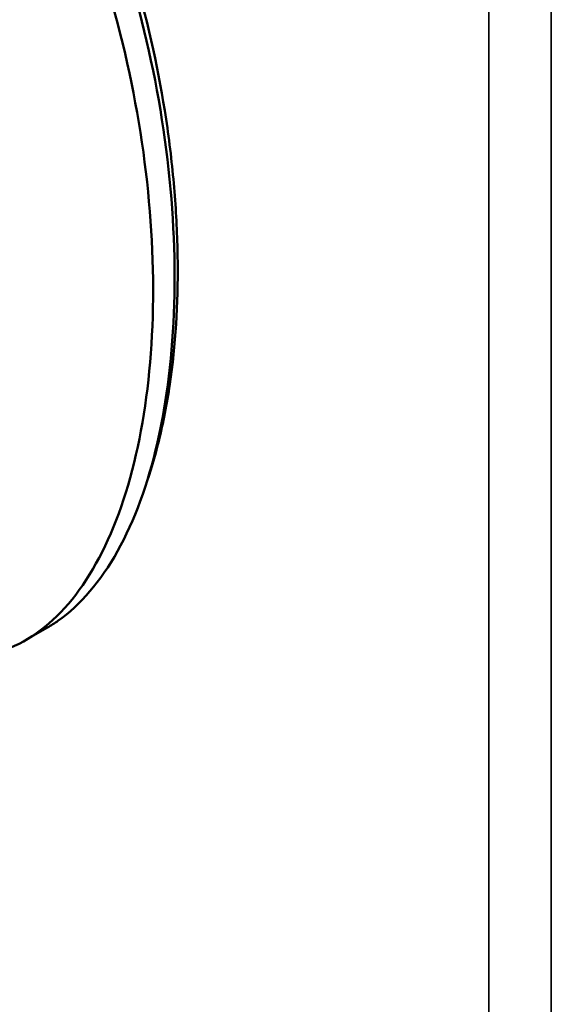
# Model space of a CAD drawing. Header units: inches. Extents: x 0 to 136, y 2 to 86.
# Tile 111 of 160: x 115.82 to 117.19, y 47.54 to 50.08. Entities that reach past the tile are written whole.
import ezdxf

# ---------------------------------------------------------------- set-up
doc = ezdxf.new("R2010")
doc.units = ezdxf.units.IN
doc.header["$LTSCALE"] = 4
doc.header["$MEASUREMENT"] = 0
doc.layers.add('Visible (ANSI)', color=7, linetype='Continuous', lineweight=50)
doc.layers.add('Visible Narrow (ANSI)', color=7, linetype='Continuous', lineweight=35)

msp = doc.modelspace()

# ---------------------------------------------------------------- linework, layer by layer
at = {"layer": 'Visible (ANSI)'}
msp.add_line((115.8885, 48.5109), (115.8348, 48.4797), dxfattribs=at)
for points, knots in [([(115.9853, 50.5319), (116.042, 50.409), (116.1304, 50.1584), (116.1925, 49.8574), (116.2182, 49.6221), (116.2278, 49.397), (116.2147, 49.1859), (116.1783, 48.9962), (116.1535, 48.9122), (116.1404, 48.875)], [-1, -1, -1, -1, -0.9375, -0.875, -0.84375, -0.8125, -0.75, -0.71875, -0.691991, -0.691991, -0.691991, -0.691991]), ([(115.8885, 48.5109), (115.8976, 48.5162), (115.9656, 48.5599), (116.0773, 48.6907), (116.1817, 48.9755), (116.2254, 49.3368), (116.2045, 49.7415), (116.1207, 50.1528), (116.0281, 50.4063), (115.9747, 50.5221)], [-5.722677, -5.722677, -5.722677, -5.722677, -5.676363, -5.372952, -5.069541, -4.76613, -4.462719, -4.159308, -3.855897, -3.855897, -3.855897, -3.855897]), ([(115.6064, 48.4397), (115.628, 48.4357), (115.7177, 48.4275), (115.8662, 48.4761), (116.0218, 48.6584), (116.1262, 48.9432), (116.17, 49.3045), (116.149, 49.7093), (116.0652, 50.1205), (115.9726, 50.374), (115.9193, 50.4898)], [-6.074421, -6.074421, -6.074421, -6.074421, -5.979774, -5.676363, -5.372952, -5.069541, -4.76613, -4.462719, -4.159308, -3.855897, -3.855897, -3.855897, -3.855897])]:
    msp.add_open_spline(points, degree=3, knots=knots, dxfattribs=at)
at = {"layer": 'Visible Narrow (ANSI)'}
for p, q in [((117.1852, 68.711), (117.1852, 29.3151)), ((117.0248, 29.3469), (117.0248, 68.6785))]:
    msp.add_line(p, q, dxfattribs=at)

doc.saveas('drawing.dxf')
